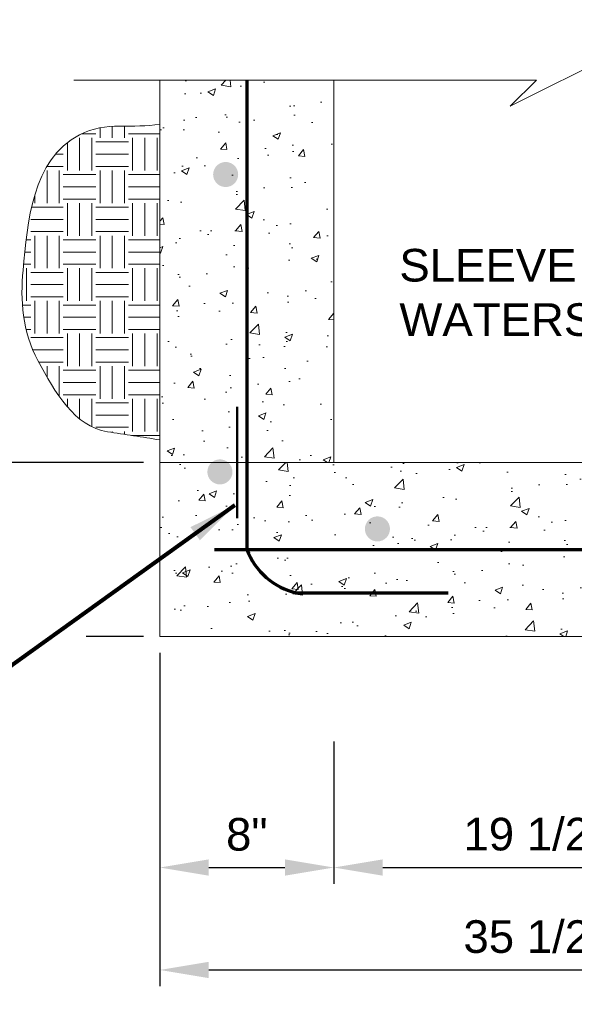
# Model space of a CAD drawing. Header units: feet. Extents: x -1473 to -1113, y 346 to 592.
# Tile 15 of 18: x -1234 to -1209, y 493 to 538. Entities that reach past the tile are written whole.
import ezdxf

# ---------------------------------------------------------------- set-up
doc = ezdxf.new("R2010")
doc.units = ezdxf.units.FT
doc.header["$MEASUREMENT"] = 0
doc.layers.get('DefPoints').update_dxf_attribs({"lineweight": 0})
for name, color, linetype, lineweight in [('C-DETL-GRPH', 2, 'Continuous', 0), ('C-Detl-Grph-Wt 0', 4, 'Continuous', 0), ('G-ANNO-DIMS', 2, 'Continuous', 0), ('G-ANNO-MASK', 1, 'Continuous', 0), ('G-ANNO-PATT', 250, 'Continuous', 0), ('S-REIN-RBAR', 1, 'Continuous', 70)]:
    doc.layers.add(name, color=color, linetype=linetype, lineweight=lineweight)
doc.layers.add('G-ANNO-NOTE', color=4, linetype='Continuous')
doc.layers.add('G-ANNO-NPLT', color=2, linetype='Continuous', lineweight=0, plot=False)
doc.styles.add("AEC_AC_05ArchDims-CC_1_1'", font='arial.ttf', dxfattribs={"height": 1.5})
doc.styles.add("AEC_AC_44Text-LeftTop_1_1'", font='arial.ttf', dxfattribs={"height": 1.5})
doc.styles.add('Style-Arial', font='arial.ttf')
doc.dimstyles.new("AEC_AC_05_Arch-Dims_1_1'", dxfattribs={"dimtxt": 1.5, "dimasz": 2.25, "dimexe": 0.75, "dimexo": 0.75, "dimgap": 0.75, "dimtad": 1, "dimdec": 4, "dimzin": 15, "dimdsep": 46, "dimlunit": 4, "dimtxsty": "AEC_AC_05ArchDims-CC_1_1'", "dimcen": 0.09, "dimclrd": 256, "dimclre": 256, "dimazin": 2, "dimtfac": 0.7, "dimtdec": 4, "dimtix": 1, "dimtmove": 1, "dimatfit": 3, "dimfxl": 1, "dimfrac": 1, "dimtolj": 1, "dimtzin": 15, "dimlwd": 30, "dimlwe": 30, "dimarcsym": 0})
doc.dimstyles.new("AEC_AC_44_Notes_1_1'", dxfattribs={"dimtxt": 1.5, "dimasz": 2.25, "dimexe": 0.75, "dimexo": 0.75, "dimgap": 0.75, "dimtad": 1, "dimjust": 1, "dimdec": 3, "dimzin": 15, "dimdsep": 46, "dimlunit": 5, "dimtxsty": "AEC_AC_44Text-LeftTop_1_1'", "dimblk": 'NONE', "dimcen": 0.09, "dimclrd": 256, "dimclre": 256, "dimazin": 2, "dimtfac": 0.7, "dimtdec": 3, "dimtmove": 1, "dimatfit": 1, "dimfxl": 1, "dimfrac": 1, "dimtolj": 1, "dimtzin": 15, "dimlwd": 30, "dimlwe": 30, "dimarcsym": 0})

# ---------------------------------------------------------------- blocks, each defined once
blk = doc.blocks.new('*D84')
at = {"layer": 'DefPoints', "color": 0, "lineweight": 50, "transparency": 16777216}
for p in [(-1227.928, 518.047), (-1240.3, 510.043), (-1227.928, 510.043)]:
    blk.add_point(p, dxfattribs=at)
at = {"layer": 'G-ANNO-DIMS', "lineweight": 30, "transparency": 16777216}
for p, q in [((-1228.678, 518.047), (-1241.05, 518.047)), ((-1240.3, 515.797), (-1240.3, 512.293)), ((-1234.864, 510.043), (-1241.05, 510.043)), ((-1228.678, 510.043), (-1231.312, 510.043))]:
    blk.add_line(p, q, dxfattribs=at)
at = {"layer": 'G-ANNO-DIMS', "lineweight": 50, "transparency": 16777216}
for points in [[(-1240.675, 515.797), (-1239.925, 515.797), (-1240.3, 518.047)], [(-1240.675, 512.293), (-1239.925, 512.293), (-1240.3, 510.043)]]:
    blk.add_solid(points, dxfattribs=at)
at = {"layer": 'G-ANNO-DIMS', "color": 0, "lineweight": 30, "transparency": 16777216, "insert": (-1241.816, 514.045), "char_height": 1.5, "attachment_point": 5, "rotation": 90, "style": "AEC_AC_05ArchDims-CC_1_1'"}
blk.add_mtext('\\A1;8"', dxfattribs=at)
blk = doc.blocks.new('*D89')
at = {"layer": 'DefPoints', "color": 0, "lineweight": 50, "transparency": 16777216}
for p in [(-1227.928, 561.29), (-1240.3, 518.047), (-1227.928, 518.047)]:
    blk.add_point(p, dxfattribs=at)
at = {"layer": 'G-ANNO-DIMS', "lineweight": 30, "transparency": 16777216}
for p, q in [((-1228.678, 561.29), (-1241.05, 561.29)), ((-1240.3, 559.04), (-1240.3, 520.297)), ((-1228.678, 518.047), (-1241.05, 518.047))]:
    blk.add_line(p, q, dxfattribs=at)
at = {"layer": 'G-ANNO-DIMS', "lineweight": 50, "transparency": 16777216}
for points in [[(-1240.675, 559.04), (-1239.925, 559.04), (-1240.3, 561.29)], [(-1240.675, 520.297), (-1239.925, 520.297), (-1240.3, 518.047)]]:
    blk.add_solid(points, dxfattribs=at)
at = {"layer": 'G-ANNO-DIMS', "color": 0, "lineweight": 30, "transparency": 16777216, "insert": (-1243.089, 539.668), "char_height": 1.5, "attachment_point": 5, "rotation": 90, "style": "AEC_AC_05ArchDims-CC_1_1'"}
blk.add_mtext('\\A1;D, VARIES\\PSEE PLANS', dxfattribs=at)
blk = doc.blocks.new('*D95')
at = {"layer": 'DefPoints', "color": 0, "lineweight": 50, "transparency": 16777216}
for p in [(-1219.924, 505.954), (-1201.432, 505.954), (-1201.432, 499.414)]:
    blk.add_point(p, dxfattribs=at)
at = {"layer": 'G-ANNO-DIMS', "lineweight": 30, "transparency": 16777216}
for p, q in [((-1219.924, 505.204), (-1219.924, 498.664)), ((-1201.432, 505.204), (-1201.432, 498.664)), ((-1217.674, 499.414), (-1203.682, 499.414))]:
    blk.add_line(p, q, dxfattribs=at)
at = {"layer": 'G-ANNO-DIMS', "lineweight": 50, "transparency": 16777216}
for points in [[(-1217.674, 499.789), (-1217.674, 499.039), (-1219.924, 499.414)], [(-1203.682, 499.789), (-1203.682, 499.039), (-1201.432, 499.414)]]:
    blk.add_solid(points, dxfattribs=at)
at = {"layer": 'G-ANNO-DIMS', "color": 0, "lineweight": 30, "transparency": 16777216, "insert": (-1210.678, 500.94), "char_height": 1.5, "attachment_point": 5, "style": "AEC_AC_05ArchDims-CC_1_1'"}
blk.add_mtext('\\A1;19 {\\H1x;1/2}"', dxfattribs=at)
blk = doc.blocks.new('*D88')
at = {"layer": 'DefPoints', "color": 0, "lineweight": 50, "transparency": 16777216}
for p in [(-1227.928, 510.043), (-1219.924, 505.954), (-1219.924, 499.414)]:
    blk.add_point(p, dxfattribs=at)
at = {"layer": 'G-ANNO-DIMS', "lineweight": 30, "transparency": 16777216}
for p, q in [((-1227.928, 509.293), (-1227.928, 498.664)), ((-1219.924, 505.204), (-1219.924, 498.664)), ((-1225.678, 499.414), (-1222.174, 499.414))]:
    blk.add_line(p, q, dxfattribs=at)
at = {"layer": 'G-ANNO-DIMS', "lineweight": 50, "transparency": 16777216}
for points in [[(-1225.678, 499.789), (-1225.678, 499.039), (-1227.928, 499.414)], [(-1222.174, 499.789), (-1222.174, 499.039), (-1219.924, 499.414)]]:
    blk.add_solid(points, dxfattribs=at)
at = {"layer": 'G-ANNO-DIMS', "color": 0, "lineweight": 30, "transparency": 16777216, "insert": (-1223.926, 500.93), "char_height": 1.5, "attachment_point": 5, "style": "AEC_AC_05ArchDims-CC_1_1'"}
blk.add_mtext('\\A1;8"', dxfattribs=at)
blk = doc.blocks.new('*D96')
at = {"layer": 'DefPoints', "color": 0, "lineweight": 50, "transparency": 16777216}
for p in [(-1227.928, 510.043), (-1193.428, 510.043), (-1193.428, 494.701)]:
    blk.add_point(p, dxfattribs=at)
at = {"layer": 'G-ANNO-DIMS', "lineweight": 30, "transparency": 16777216}
for p, q in [((-1227.928, 509.293), (-1227.928, 493.951)), ((-1193.428, 509.293), (-1193.428, 508.091)), ((-1193.428, 503.978), (-1193.428, 493.951)), ((-1225.678, 494.701), (-1195.678, 494.701))]:
    blk.add_line(p, q, dxfattribs=at)
at = {"layer": 'G-ANNO-DIMS', "lineweight": 50, "transparency": 16777216}
for points in [[(-1225.678, 495.076), (-1225.678, 494.326), (-1227.928, 494.701)], [(-1195.678, 495.076), (-1195.678, 494.326), (-1193.428, 494.701)]]:
    blk.add_solid(points, dxfattribs=at)
at = {"layer": 'G-ANNO-DIMS', "color": 0, "lineweight": 30, "transparency": 16777216, "insert": (-1210.678, 496.227), "char_height": 1.5, "attachment_point": 5, "style": "AEC_AC_05ArchDims-CC_1_1'"}
blk.add_mtext('\\A1;35 {\\H1x;1/2}"', dxfattribs=at)
blk = doc.blocks.new('_None')

msp = doc.modelspace()

# ---------------------------------------------------------------- hatches: boundary and pattern name
at = {"layer": 'C-DETL-GRPH', "extrusion": (0.026377, -1.55446e-11, 0.999652)}
msp.add_hatch(color=256, dxfattribs=at).paths.add_polyline_path([(520.8239, -6.89729, 1), (520.39887, -7.04655, 1)])
at = {"layer": 'C-DETL-GRPH', "extrusion": (0.026377, 1.97758e-11, 0.999652)}
msp.add_hatch(color=256, dxfattribs=at).paths.add_polyline_path([(515.69528, -6.89729, 1), (515.27026, -7.04655, 1)])
at = {"layer": 'G-ANNO-PATT'}
h = msp.add_hatch(dxfattribs=at)
h.set_pattern_fill('AR-CONC', color=256, style=0, pattern_type=2)
h.set_pattern_definition([(50, (-1224.4474, 528.6995), (3.5863, -0.31376), [0.375, -4.125]), (355, (-1224.4474, 528.6995), (-0.6938, 3.761), [0.3, -3.3]), (100.45, (-1224.1486, 528.6734), (2.8925, 3.4472), [0.3187, -3.5057]), (46.184, (-1224.4474, 529.6995), (5.3362, -0.8276), [0.5625, -6.1875]), (96.636, (-1224.0027, 529.6305), (4.6733, 4.8706), [0.478, -5.2586]), (351.184, (-1224.4474, 529.6995), (4.6733, 4.8706), [0.45, -4.95]), (21, (-1223.9474, 529.4495), (2.9845, -2.0131), [0.375, -4.125]), (326, (-1223.9474, 529.4495), (1.2166, 3.6258), [0.3, -3.3]), (71.45, (-1223.6987, 529.2817), (4.2011, 1.6127), [0.3187, -3.5057]), (37.5, (-1224.4474, 528.6995), (0.0608, 1.66447), [0, -3.26, 0, -3.35, 0, -3.3125]), (7.5, (-1224.4474, 528.6995), (1.31535, 1.97206), [0, -1.91, 0, -3.185, 0, -1.2625]), (327.5, (-1225.5624, 528.6995), (2.66911, -0.11277), [0, -1.25, 0, -3.9, 0, -5.175]), (317.5, (-1226.0624, 528.6995), (2.91593, 0.50052), [0, -1.625, 0, -2.59, 0, -3.675])])
h.paths.add_polyline_path([(-1227.92839, 535.62961), (-1227.92839, 518.04664), (-1219.9244, 518.04664), (-1219.9244, 535.62961)])
h = msp.add_hatch(dxfattribs=at)
h.set_pattern_fill('EARTH', color=256, style=0, pattern_type=2)
h.set_pattern_definition([(0, (-1229.3667, 527.1625), (1.5, 1.5), [1.5, -1.5]), (0, (-1229.3667, 527.725), (1.5, 1.5), [1.5, -1.5]), (0, (-1229.3667, 528.2875), (1.5, 1.5), [1.5, -1.5]), (90, (-1229.1792, 528.475), (-1.5, 1.5), [1.5, -1.5]), (90, (-1228.6167, 528.475), (-1.5, 1.5), [1.5, -1.5]), (90, (-1228.0542, 528.475), (-1.5, 1.5), [1.5, -1.5])])
edge = h.paths.add_edge_path()
edge.add_spline(control_points=[(-1227.92838, 533.61119), (-1229.14559, 533.3752), (-1230.39957, 533.75569), (-1231.61574, 533.12223), (-1233.82416, 531.97193), (-1234.00408, 529.0739), (-1234.21764, 526.88901), (-1234.35088, 525.52579), (-1234.25513, 524.07769), (-1233.5338, 522.73052), (-1232.75134, 521.2692), (-1231.84416, 519.69546), (-1230.33845, 519.46126)], knot_values=[0, 0, 0, 0, 0.19312799, 0.19312799, 0.19312799, 0.54382913, 0.54382913, 0.54382913, 0.76264331, 0.76264331, 0.76264331, 1, 1, 1, 1], degree=3, periodic=0)
edge.add_line((-1230.33845, 519.46126), (-1227.92838, 519.08641))
edge.add_line((-1227.92838, 519.08641), (-1227.92838, 533.61119))
h = msp.add_hatch(dxfattribs=at)
h.set_pattern_fill('AR-CONC', color=256, style=0, pattern_type=2)
h.set_pattern_definition([(50, (-1211.7956, 515.0475), (3.5863, -0.31376), [0.375, -4.125]), (355, (-1211.7956, 515.0475), (-0.69376, 3.76096), [0.3, -3.3]), (100.451, (-1211.4967, 515.0213), (2.89254, 3.4472), [0.3187, -3.5057]), (46.184, (-1211.7956, 516.0475), (5.3362, -0.8276), [0.5625, -6.1875]), (96.636, (-1211.351, 515.9785), (4.6733, 4.8706), [0.478, -5.2586]), (351.184, (-1211.7956, 516.0475), (4.6733, 4.8706), [0.45, -4.95]), (21, (-1211.2956, 515.7975), (2.98453, -2.0131), [0.375, -4.125]), (326, (-1211.2956, 515.7975), (1.2166, 3.62575), [0.3, -3.3]), (71.451, (-1211.047, 515.6297), (4.2011, 1.61266), [0.3187, -3.5057]), (37.5, (-1211.7956, 515.0475), (0.0608, 1.66447), [0, -3.26, 0, -3.35, 0, -3.3125]), (7.5, (-1211.7956, 515.0475), (1.31535, 1.97206), [0, -1.91, 0, -3.185, 0, -1.2625]), (327.5, (-1212.9106, 515.0475), (2.66911, -0.11277), [0, -1.25, 0, -3.9, 0, -5.175]), (317.5, (-1213.4106, 515.0475), (2.91593, 0.50052), [0, -1.625, 0, -2.59, 0, -3.675])])
h.paths.add_polyline_path([(-1227.92839, 510.04266), (-1193.42845, 510.04266), (-1193.42845, 516.8844), (-1201.43244, 517.68477), (-1201.43244, 518.04664), (-1219.9244, 518.04664), (-1227.92839, 518.04664)])
at = {"layer": 'S-REIN-RBAR'}
for points in [[(-1224.32231, 531.29168, 1), (-1225.47572, 531.29168, 1)], [(-1224.58681, 517.61208, 1), (-1225.74022, 517.61208, 1)], [(-1217.3412, 514.98971, 1), (-1218.49461, 514.98971, 1)]]:
    msp.add_hatch(color=256, dxfattribs=at).paths.add_polyline_path(points)

# ---------------------------------------------------------------- linework, layer by layer
at = {"layer": 'C-DETL-GRPH', "lineweight": 50}
msp.add_line((-1224.36432, 515.48277, -46666.66417), (-1224.36432, 520.61139, -46666.66417), dxfattribs=at)
at = {"layer": 'C-Detl-Grph-Wt 0'}
for p, q in [((-1227.92839, 535.62961, -46666.66417), (-1227.92839, 510.04266, -46666.66417)), ((-1219.9244, 535.62961, -46666.66417), (-1219.9244, 518.04664, -46666.66417)), ((-1227.92839, 518.04664, -46666.66417), (-1219.9244, 518.04664, -46666.66417)), ((-1219.9244, 518.04664, -46666.66417), (-1201.43244, 518.04664, -46666.66417)), ((-1227.92839, 510.04266, -46666.66417), (-1193.42845, 510.04266, -46666.66417))]:
    msp.add_line(p, q, dxfattribs=at)
at = {"layer": 'G-ANNO-MASK'}
msp.add_line((-1231.88488, 535.62961, -46666.66417), (-1210.60754, 535.62961, -46666.66417), dxfattribs=at)
at = {"layer": 'G-ANNO-MASK', "elevation": -46666.66417, "flags": 128}
msp.add_lwpolyline([(-1210.60754, 535.62961), (-1211.80754, 534.42961), (-1207.00755, 536.82961), (-1208.20755, 535.62961)], dxfattribs=at)
at = {"layer": 'G-ANNO-NPLT', "lineweight": 13}
msp.add_open_spline([(-1227.92839, 533.61119, -46666.66417), (-1229.1456, 533.3752, -46666.66417), (-1230.39957, 533.75569, -46666.66417), (-1231.61574, 533.12223, -46666.66417), (-1233.82416, 531.97193, -46666.66417), (-1234.00408, 529.0739, -46666.66417), (-1234.21764, 526.88901, -46666.66417), (-1234.35088, 525.52579, -46666.66417), (-1234.25513, 524.07769, -46666.66417), (-1233.5338, 522.73052, -46666.66417), (-1232.75134, 521.2692, -46666.66417), (-1231.84416, 519.69546, -46666.66417), (-1230.33845, 519.46126, -46666.66417), (-1229.53509, 519.33631, -46666.66417), (-1228.73174, 519.21136, -46666.66417), (-1227.92839, 519.08641, -46666.66417)], degree=3, knots=[0, 0, 0, 0, 0.17141973, 0.17141973, 0.17141973, 0.48270083, 0.48270083, 0.48270083, 0.67691953, 0.67691953, 0.67691953, 0.88759649, 0.88759649, 0.88759649, 1, 1, 1, 1], dxfattribs=at)
at = {"layer": 'G-ANNO-NPLT'}
msp.add_3dface([(-1112.98796, 592.40061, -93333.33071), (-1472.98796, 592.40061, -93333.33071), (-1472.98796, 346.40061, -93333.33071), (-1112.98796, 346.40061, -93333.33071)], dxfattribs=at)
at = {"layer": 'S-REIN-RBAR'}
for p, q in [((-1223.92402, 535.62961, -46666.66417), (-1223.92402, 514.04709, -46666.66417)), ((-1225.40789, 514.04715, -46666.66417), (-1196.03845, 514.04715, -46666.66417)), ((-1221.63017, 512.04659, -46666.66417), (-1214.66718, 512.04659, -46666.66417))]:
    msp.add_line(p, q, dxfattribs=at)
msp.add_arc((-1220.93266, 515.16175, -46666.66417), 3.19229, 200.436658, 257.379103, dxfattribs=at)

# ---------------------------------------------------------------- texts
at = {"layer": 'G-ANNO-NOTE', "insert": (-1216.90949, 525.85838, -46666.66575), "char_height": 1.5, "attachment_point": 4, "style": 'Style-Arial'}
msp.add_mtext('SLEEVE W/\\PWATERSTOP', dxfattribs=at)

# ---------------------------------------------------------------- dimensions: what is measured, and where the dimension line sits
at = {"layer": 'G-ANNO-DIMS', "lineweight": 30}
for base, p1, p2, text, picture, middle in [((-1240.30024, 518.04664, -46666.66417), (-1227.92839, 561.29012, -46666.66417), (-1227.92839, 518.04664, -46666.66417), 'D, VARIES\\PSEE PLANS', '*D89', (-1243.08861, 539.66838, -46666.66417)), ((-1240.30024, 510.04266, -46666.66417), (-1227.92839, 518.04664, -46666.66417), (-1227.92839, 510.04266, -46666.66417), '8"', '*D84', (-1241.8161, 514.04465, -46666.66417))]:
    dim = msp.add_linear_dim(base=base, p1=p1, p2=p2, angle=270, text=text, dimstyle="AEC_AC_05_Arch-Dims_1_1'", dxfattribs=at)
    dim.commit()
    dim.dimension.update_dxf_attribs({"geometry": picture, "text_midpoint": middle})
for base, p1, p2, text, picture, middle in [((-1219.9244, 499.41416, -46666.66417), (-1227.92839, 510.04266, -46666.66417), (-1219.9244, 505.95351, -46666.66417), '8"', '*D88', (-1223.92639, 500.93002, -46666.66417)), ((-1193.42845, 494.7013, -46666.66417), (-1227.92839, 510.04266, -46666.66417), (-1193.42845, 510.04266, -46666.66417), '35 {\\H1x;1/2}"', '*D96', (-1210.67842, 496.22739, -46666.66417)), ((-1201.43244, 499.41416, -46666.66417), (-1219.9244, 505.95351, -46666.66417), (-1201.43244, 505.95351, -46666.66417), '19 {\\H1x;1/2}"', '*D95', (-1210.67842, 500.93974, -46666.66417))]:
    dim = msp.add_linear_dim(base=base, p1=p1, p2=p2, text=text, dimstyle="AEC_AC_05_Arch-Dims_1_1'", dxfattribs=at)
    dim.commit()
    dim.dimension.update_dxf_attribs({"geometry": picture, "text_midpoint": middle})

# ---------------------------------------------------------------- leaders
at = {"layer": 'G-ANNO-NOTE', "lineweight": 25, "annotation_type": 0, "has_hookline": 1, "hookline_direction": 1}
for points, override, text_width in [([(-1195.20211, 518.29556, -46666.66575), (-1201.50162, 524.18157, -46666.66575), (-1203.75162, 524.18157, -46666.66575)], {"dimtad": 0, "dimclrd": 0}, 13.15518), ([(-1224.47291, 516.08097, -46666.66575), (-1241.80798, 503.65456, -46666.66575), (-1244.05798, 503.65456, -46666.66575)], {"dimtad": 0, "dimclrd": 0, "dimlwd": 65534}, 24.20975)]:
    msp.add_leader(points, dimstyle="AEC_AC_44_Notes_1_1'", override=override, dxfattribs=dict(at, text_width=text_width))

doc.saveas('drawing.dxf')
